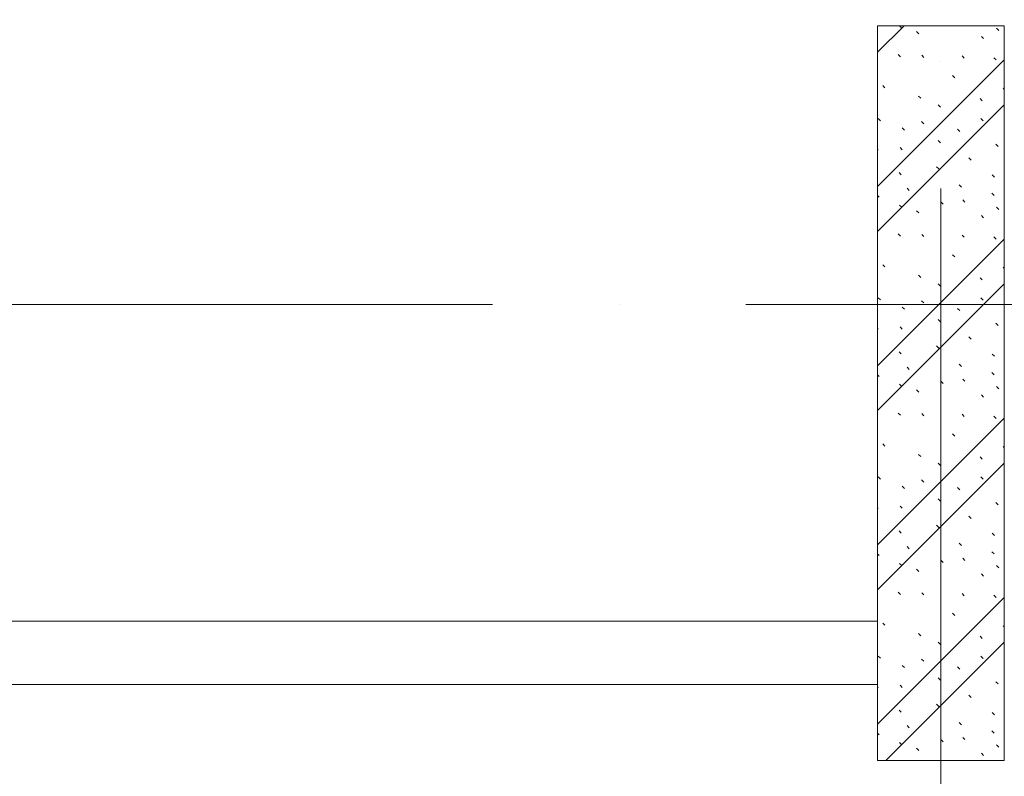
# Model space of a CAD drawing. Header units: millimetres. Extents: x -3267 to 40126, y 29201 to 102288.
# Tile 171 of 256: x 35272 to 36826, y 44074 to 45268. Entities that reach past the tile are written whole.
import ezdxf

# ---------------------------------------------------------------- set-up
doc = ezdxf.new("R2010")
doc.units = ezdxf.units.MM
doc.linetypes.add('4_ Штрихпунктир_ 10 х 2 мм', pattern=[1400, 1000, -200, 0, -200])
for name, color, linetype, lineweight in [('A-WALL-____-MCUT', 7, 'Continuous', 9), ('A-WALL-____-PATT', 7, 'Continuous', 9), ('I-WALL-____-OTLN', 7, 'Continuous', 9), ('S-GRID-____-OTLN', 7, 'Continuous', 9)]:
    doc.layers.add(name, color=color, linetype=linetype, lineweight=lineweight)

# ---------------------------------------------------------------- blocks, each defined once
blk = doc.blocks.new('Наметкина 10_РД_АР_К1_отсоединено_rvt-1-ВКК_02_К1_З_ЭОМ_кабель_')
at = {"layer": 'A-WALL-____-PATT', "lineweight": 5, "true_color": 0xaaaaaa}
h = blk.add_hatch(dxfattribs=at)
h.set_pattern_fill('FP_1', color=253, style=0, pattern_type=2)
h.set_pattern_definition([(135, (150.28, 188.64), (-282.8427, 3e-14), [5, -395]), (135, (174.9, 237.36), (-282.8427, 3e-14), [5, -395]), (135, (211.96, 236.53), (-282.8427, 3e-14), [5, -395]), (135, (114.96, 223.96), (-282.8427, 3e-14), [5, -395]), (135, (77.54, 223.96), (-282.8427, 3e-14), [5, -395]), (135, (57.44, 184.52), (-282.8427, 3e-14), [5, -395]), (135, (66.21, 142.9), (-282.8427, 3e-14), [5, -395]), (135, (107.33, 161), (-282.8427, 3e-14), [5, -395]), (135, (99.08, 130.94), (-282.8427, 3e-14), [5, -395]), (135, (22.6, 136.46), (-282.8427, 3e-14), [5, -395]), (135, (21.16, 168.08), (-282.8427, 3e-14), [5, -395]), (135, (46.13, 96.12), (-282.8427, 3e-14), [5, -395]), (135, (3.54, 74.6), (-282.8427, 3e-14), [5, -395]), (135, (40.3, 47.56), (-282.8427, 3e-14), [5, -395]), (135, (39.77, 18.47), (-282.8427, 3e-14), [5, -395]), (135, (76.94, 37.28), (-282.8427, 3e-14), [5, -395]), (135, (114.18, 62.4), (-282.8427, 3e-14), [5, -395]), (135, (139.87, 90.2), (-282.8427, 3e-14), [5, -395]), (135, (141.44, 15.82), (-282.8427, 3e-14), [5, -395]), (135, (188.69, 26.73), (-282.8427, 3e-14), [5, -395]), (135, (176.14, 51.36), (-282.8427, 3e-14), [5, -395]), (135, (177.03, 0), (-282.8427, 3e-14), [5, -395]), (135, (276.61, 8.22), (-282.8427, 3e-14), [5, -395]), (135, (271.19, 31.72), (-282.8427, 3e-14), [5, -395]), (135, (268.29, 119.65), (-282.8427, 3e-14), [5, -395]), (135, (237.92, 101.95), (-282.8427, 3e-14), [5, -395]), (135, (237.92, 158.27), (-282.8427, 3e-14), [5, -395]), (135, (260.4, 204.35), (-282.8427, 3e-14), [5, -395]), (135, (275.54, 235.4), (-282.8427, 3e-14), [5, -395]), (135, (117.62, 268.96), (-282.8427, 3e-14), [5, -395]), (135, (203.62, 273.83), (-282.8427, 3e-14), [5, -395]), (135, (47.24, 279.3), (-282.8427, 3e-14), [5, -395]), (135, (23.2, 266.16), (-282.8427, 3e-14), [5, -395]), (135, (42.78, 232.52), (-282.8427, 3e-14), [5, -395]), (135, (177.76, 90.57), (-282.8427, 3e-14), [5, -395]), (135, (181.12, 121.8), (-282.8427, 3e-14), [5, -395]), (135, (206.73, 172.06), (-282.8427, 3e-14), [5, -395]), (135, (143.14, 136.62), (-282.8427, 3e-14), [5, -395]), (135, (211.51, 131.86), (-282.8427, 3e-14), [5, -395]), (135, (81.47, 95.1), (-282.8427, 3e-14), [5, -395]), (135, (235.13, 60.46), (-282.8427, 3e-14), [5, -395]), (135, (242.24, 4.89), (-282.8427, 3e-14), [5, -395]), (45, (0, 106.07), (-282.8427, 0), []), (45, (106.07, 0), (-282.8427, 0), []), (45, (176.78, 0), (-282.8427, 0), []), (45, (0, 176.78), (-282.8427, 0), [])])
h.paths.add_polyline_path([(34900, 44380), (35100, 44380), (35100, 45540), (34900, 45540), (34900, 44621.4)])
at = {"layer": 'A-WALL-____-MCUT', "color": 253, "lineweight": 5, "true_color": 0xaaaaaa}
for p, q in [((34900, 45540), (34900, 44380)), ((35100, 45540), (34900, 45540)), ((35100, 44380), (35100, 45540)), ((34900, 44380), (35100, 44380))]:
    blk.add_line(p, q, dxfattribs=at)
at = {"layer": 'I-WALL-____-OTLN', "color": 253, "lineweight": 5, "true_color": 0xaaaaaa}
for p, q in [((30450, 44600), (34900, 44600)), ((34900, 44500), (30450, 44500))]:
    blk.add_line(p, q, dxfattribs=at)

msp = doc.modelspace()

# ---------------------------------------------------------------- linework, layer by layer
at = {"layer": 'S-GRID-____-OTLN', "color": 253, "linetype": '4_ Штрихпунктир_ 10 х 2 мм', "true_color": 0xaaaaaa}
for p, q in [((36725.6, 30000.7), (36725.6, 101488.3)), ((38817.9, 44818.7), (-2467.3, 44818.7))]:
    msp.add_line(p, q, dxfattribs=at)

# ---------------------------------------------------------------- block references
at = {"lineweight": 5}
msp.add_blockref('Наметкина 10_РД_АР_К1_отсоединено_rvt-1-ВКК_02_К1_З_ЭОМ_кабель_', (1725.6, -281.3), dxfattribs=at)

doc.saveas('drawing.dxf')
